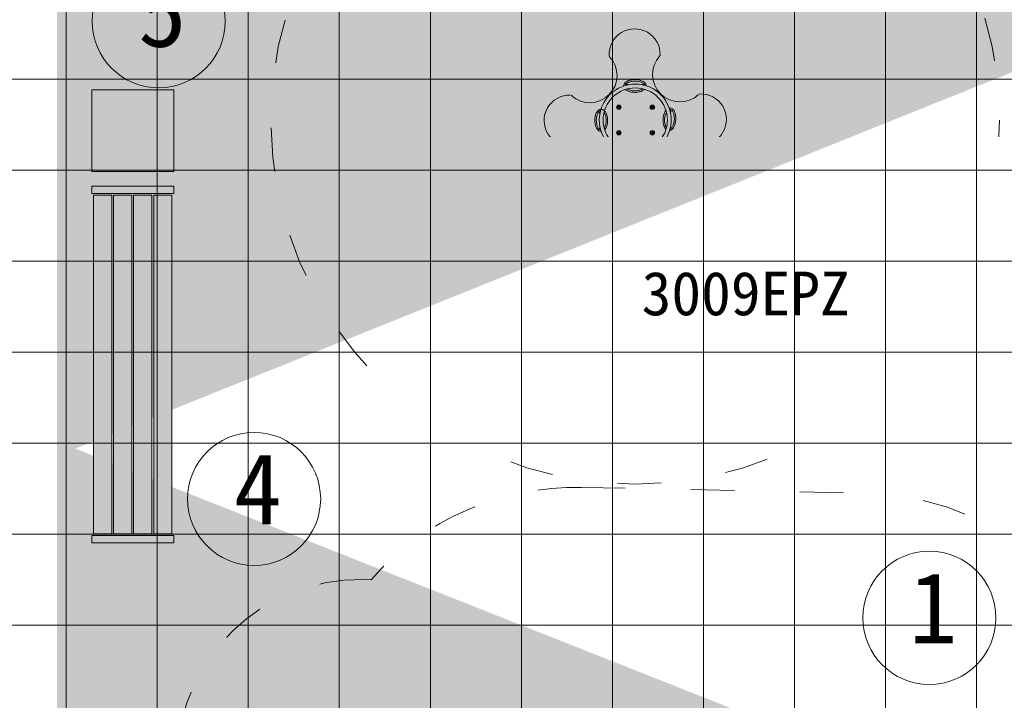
# Model space of a CAD drawing. Header units: feet. Extents: x 7493042 to 7493387, y 5986509 to 5986725.
# Tile 62 of 73: x 7493360.35 to 7493365.75, y 5986526.62 to 5986530.36. Entities that reach past the tile are written whole.
import ezdxf
from ezdxf.enums import TextEntityAlignment as Align

# ---------------------------------------------------------------- set-up
doc = ezdxf.new("R2010")
doc.units = ezdxf.units.FT
doc.header["$MEASUREMENT"] = 0
doc.linetypes.add('ACAD_ISO03W100', pattern=[30, 12, -18])
doc.layers.get('0').update_dxf_attribs({"color": 250, "linetype": 'CONTINUOUS', "lineweight": 100})
doc.layers.add('2D_OGOLNE', color=7, linetype='CONTINUOUS')
for name, color, linetype, lineweight in [('_k_kreskowanie', 250, 'CONTINUOUS', 5), ('_k_urzadzenia', 250, 'CONTINUOUS', 13), ('_k_widok', 7, 'CONTINUOUS', 18), ('_k_wymiar', 7, 'CONTINUOUS', 13), ('_k_ściany', 7, 'CONTINUOUS', 35)]:
    doc.layers.add(name, color=color, linetype=linetype, lineweight=lineweight)
doc.layers.add('_k_niewidoczna', color=72, linetype='CONTINUOUS', lineweight=9, plot=False)
doc.styles.add('BIKTC', font='bikromsw.shx', dxfattribs={"width": 0.8})
doc.styles.add('GENERATED_STYLE_1', font='MS Gothic.ttf')
doc.styles.add('SIMPLEXP', font='SIMPLEXP.SHX', dxfattribs={"width": 0.8, "height": 100})

# ---------------------------------------------------------------- blocks, each defined once
blk = doc.blocks.new('2123EPZ')
at = {"layer": '_k_widok', "linetype": 'ACAD_ISO03W100', "ltscale": 0.02}
blk.add_lwpolyline([(-3.064794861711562, -1.794999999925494, -0.2205930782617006), (-4.209800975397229, -1.263999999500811), (-4.25282537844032, -1.263999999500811, -0.4142135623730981), (-5.25282537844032, -0.2639999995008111), (-5.25282537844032, 0.2640000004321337, -0.414213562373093), (-4.25282537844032, 1.264000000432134), (-4.209800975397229, 1.264000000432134, -0.2205930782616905), (-3.064794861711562, 1.795000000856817), (-1.5, 1.795000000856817, -0.4142135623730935), (0, 0.2950000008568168), (0, -0.2949999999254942, -0.4142135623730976), (-1.5, -1.794999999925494)], format="xyb", close=True, dxfattribs=at)
blk = doc.blocks.new('3009EPZ')
at = {"layer": '_k_urzadzenia'}
for p, q in [((-2.093923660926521, 0.06866036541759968), (-2.09368911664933, 0.07211651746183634)), ((-2.09104781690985, 0.06672916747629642), (-2.093923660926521, 0.06866036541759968)), ((-2.09368911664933, 0.07211651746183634), (-2.090578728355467, 0.07364147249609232)), ((-2.08793742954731, 0.0682541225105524), (-2.09104781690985, 0.06672916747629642)), ((-2.090578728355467, 0.07364147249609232), (-2.087702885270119, 0.07171027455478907)), ((-2.087702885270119, 0.07171027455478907), (-2.08793742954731, 0.0682541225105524)), ((-1.909923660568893, 0.06866036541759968), (-1.909689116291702, 0.07211651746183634)), ((-1.907047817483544, 0.06672916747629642), (-1.909923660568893, 0.06866036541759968)), ((-1.909689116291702, 0.07211651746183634), (-1.906578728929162, 0.07364147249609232)), ((-1.903937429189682, 0.0682541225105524), (-1.907047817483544, 0.06672916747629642)), ((-1.906578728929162, 0.07364147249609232), (-1.903702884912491, 0.07171027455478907)), ((-1.903702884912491, 0.07171027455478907), (-1.903937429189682, 0.0682541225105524)), ((-2.093876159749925, -0.068196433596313), (-2.090943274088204, -0.0663530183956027)), ((-2.093746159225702, -0.07165809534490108), (-2.093876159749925, -0.068196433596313)), ((-2.090683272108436, -0.0732763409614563), (-2.093746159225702, -0.07165809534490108)), ((-2.090943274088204, -0.0663530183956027), (-2.087880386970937, -0.06797126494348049)), ((-2.087750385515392, -0.07143292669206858), (-2.090683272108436, -0.0732763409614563)), ((-2.087880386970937, -0.06797126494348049), (-2.087750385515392, -0.07143292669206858)), ((-1.909923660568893, -0.07133963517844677), (-1.909689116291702, -0.06788348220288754)), ((-1.907047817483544, -0.07327083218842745), (-1.909923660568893, -0.07133963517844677)), ((-1.909689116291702, -0.06788348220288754), (-1.906578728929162, -0.06635852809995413)), ((-1.903937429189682, -0.07174587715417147), (-1.907047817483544, -0.07327083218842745)), ((-1.906578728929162, -0.06635852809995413), (-1.903702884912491, -0.0682897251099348)), ((-1.903702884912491, -0.0682897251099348), (-1.903937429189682, -0.07174587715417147))]:
    blk.add_line(p, q, dxfattribs=at)
for centre, radius in [((-2.090813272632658, 0.07018532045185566), 0.01200000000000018), ((-2.090813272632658, 0.07018532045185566), 0.008750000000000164), ((-1.906813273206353, 0.07018532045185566), 0.01200000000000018), ((-1.906813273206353, 0.07018532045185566), 0.008750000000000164), ((-2.090813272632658, -0.06981468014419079), 0.01200000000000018), ((-2.090813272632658, -0.06981468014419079), 0.008749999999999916), ((-1.906813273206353, -0.06981468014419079), 0.01200000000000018), ((-1.906813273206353, -0.06981468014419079), 0.008750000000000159)]:
    blk.add_circle(centre, radius, dxfattribs=at)
for centre, radius, start, end in [((-2.003994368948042, 0.3606089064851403), 0.14, 358.5018315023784, 182.5689407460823), ((-2.25041377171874, 0.2451642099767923), 0.15, 227.8263626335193, 43.24440967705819), ((-2.133863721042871, 0.3547821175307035), 0.01000000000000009, 182.5689407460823, 223.2444096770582), ((-1.755460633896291, 0.2497893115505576), 0.1499999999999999, 137.8263626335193, 313.2444096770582), ((-1.874038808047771, 0.3572100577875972), 0.009999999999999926, 317.8263626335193, 358.5018315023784), ((-2.000624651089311, 0), 0.1974999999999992, 162.609615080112, 162.4645624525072), ((-2.000624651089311, 0), 0.1761999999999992, 162.6185073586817, 162.4559199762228), ((-2.044868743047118, 0.1864447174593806), 0.008750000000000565, 54.58752971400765, 152.1116543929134), ((-1.959872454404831, 0.1872389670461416), 0.008750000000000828, 28.95911792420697, 126.4832426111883), ((-2.361233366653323, -0.003369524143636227), 0.1400000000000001, 88.50183150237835, 272.5689407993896), ((-2.35783451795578, 0.1265860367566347), 0.009999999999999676, 47.82636263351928, 88.50183150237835), ((-1.645842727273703, 0.1332392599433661), 0.01000000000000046, 92.56894079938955, 133.2444096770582), ((-1.640015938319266, 0.003369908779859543), 0.14, 268.5018315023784, 92.56894079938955), ((-2.187863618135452, 0.04075219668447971), 0.00875000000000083, 118.959117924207, 216.4832425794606), ((-1.810622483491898, 0.04643253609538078), 0.00599999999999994, 329.0661974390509, 86.03674414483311), ((-1.814179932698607, 0.04424409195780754), 0.008750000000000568, 324.5875297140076, 62.11165439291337), ((-1.811255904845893, 0.04722328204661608), 0.005999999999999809, 343.0441225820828, 33.85298720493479), ((-2.187069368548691, -0.04424409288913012), 0.008750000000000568, 144.5875297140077, 242.1116543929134), ((-1.813385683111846, -0.04075219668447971), 0.00875000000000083, 298.959117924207, 36.48324257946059), ((-2.245788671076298, -0.2497889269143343), 0.15, 317.8263626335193, 133.2444096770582), ((-1.750835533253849, -0.2451638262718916), 0.1499999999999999, 47.82636263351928, 223.2444096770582), ((-2.355406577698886, -0.1332388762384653), 0.009999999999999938, 272.5689407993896, 313.2444096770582), ((-1.643414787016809, -0.1265856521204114), 0.00999999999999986, 227.8263626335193, 268.5018315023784), ((-2.041376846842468, -0.1872389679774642), 0.00875000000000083, 208.959117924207, 306.4832426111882), ((-1.956380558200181, -0.1864447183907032), 0.008750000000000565, 234.5875297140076, 332.1116543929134), ((-1.997254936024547, -0.3606085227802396), 0.14, 178.5018315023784, 2.568940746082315), ((-2.127210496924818, -0.3572096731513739), 0.009999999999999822, 137.8263626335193, 178.5018315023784), ((-1.867385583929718, -0.3547817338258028), 0.01000000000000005, 2.568940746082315, 43.24440967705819)]:
    blk.add_arc(centre, radius, start, end, dxfattribs=at)
for points, knots in [([(-2.003208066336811, 0.2220350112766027), (-2.012385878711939, 0.2218693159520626), (-2.021779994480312, 0.220608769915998), (-2.037943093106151, 0.2159761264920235), (-2.044570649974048, 0.2130524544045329), (-2.053463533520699, 0.2070930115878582), (-2.056705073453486, 0.2042919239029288), (-2.061116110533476, 0.1985867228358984), (-2.06259810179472, 0.1959368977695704), (-2.064172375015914, 0.1910380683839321), (-2.064528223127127, 0.1889630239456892), (-2.064568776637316, 0.1868619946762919)], [-19.30973616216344, -19.30973616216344, -19.30973616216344, -19.30973616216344, -16.09956291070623, -16.09956291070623, -13.39083569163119, -13.39083569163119, -11.64836070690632, -11.64836070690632, -10.38544253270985, -10.38544253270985, -9.499608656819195, -9.499608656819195, -9.499608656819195, -9.499608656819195]), ([(-2.002698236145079, 0.2219038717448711), (-2.002741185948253, 0.221928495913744), (-2.002786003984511, 0.2219499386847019), (-2.002952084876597, 0.2220145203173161), (-2.003079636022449, 0.2220373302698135), (-2.003208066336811, 0.2220350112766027)], [-0.05345438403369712, -0.05345438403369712, -0.05345438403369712, -0.05345438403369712, -0.03853525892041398, -0.03853525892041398, 0, 0, 0, 0]), ([(-2.002190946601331, 0.2220445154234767), (-2.002257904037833, 0.2220444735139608), (-2.002324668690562, 0.2220376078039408), (-2.002455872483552, 0.222010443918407), (-2.002519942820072, 0.2219902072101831), (-2.002621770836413, 0.2219462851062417), (-2.002660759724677, 0.2219262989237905), (-2.002698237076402, 0.2219038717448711)], [-0.159559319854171, -0.159559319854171, -0.159559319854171, -0.159559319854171, -0.1394608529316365, -0.1394608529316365, -0.1193410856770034, -0.1193410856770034, -0.1061739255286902, -0.1061739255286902, -0.1061739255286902, -0.1061739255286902]), ([(-1.940183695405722, 0.1880243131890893), (-1.940192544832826, 0.1882568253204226), (-1.940205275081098, 0.1884895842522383), (-1.940433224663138, 0.1916809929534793), (-1.941263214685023, 0.1945178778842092), (-1.944330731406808, 0.2006252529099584), (-1.946843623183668, 0.2036342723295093), (-1.954035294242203, 0.2100220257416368), (-1.959575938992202, 0.213241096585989), (-1.976581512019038, 0.2198937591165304), (-1.989233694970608, 0.2220527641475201), (-2.002190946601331, 0.2220445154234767)], [-9.330960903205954, -9.330960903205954, -9.330960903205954, -9.330960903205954, -9.233339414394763, -9.233339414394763, -7.993649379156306, -7.993649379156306, -6.382081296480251, -6.382081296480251, -3.992644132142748, -3.992644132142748, -0.100917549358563, -0.100917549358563, -0.100917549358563, -0.100917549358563]), ([(-2.055967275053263, 0.1895894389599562), (-2.055835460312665, 0.1901245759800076), (-2.055165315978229, 0.192286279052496), (-2.052990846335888, 0.1961130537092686), (-2.048169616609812, 0.200890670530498), (-2.039226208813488, 0.2066639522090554), (-2.024368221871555, 0.2119799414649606), (-2.010343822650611, 0.2136511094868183), (-2.00352378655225, 0.2138050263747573)], [3.273177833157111, 3.273177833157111, 3.273177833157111, 3.273177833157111, 3.337942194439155, 3.534291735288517, 3.730641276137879, 3.926990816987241, 4.319689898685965, 4.687228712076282, 4.687228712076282, 4.687228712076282, 4.687228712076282]), ([(-2.055102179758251, 0.1675668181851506), (-2.055068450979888, 0.167536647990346), (-2.055034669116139, 0.1675065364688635), (-2.050705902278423, 0.1636616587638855), (-2.045165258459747, 0.1604425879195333), (-2.028159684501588, 0.1537899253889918), (-2.015507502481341, 0.1516309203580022), (-2.002550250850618, 0.1516391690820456)], [-6.400904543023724, -6.400904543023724, -6.400904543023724, -6.400904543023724, -6.382081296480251, -6.382081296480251, -3.992644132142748, -3.992644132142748, -0.100917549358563, -0.100917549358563, -0.100917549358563, -0.100917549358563]), ([(-2.003019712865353, 0.1598618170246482), (-2.009841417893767, 0.1598882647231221), (-2.023894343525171, 0.1612971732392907), (-2.03773014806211, 0.1659575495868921), (-2.043951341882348, 0.16953294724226), (-2.045331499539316, 0.1704337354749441)], [1.595956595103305, 1.595956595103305, 1.595956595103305, 1.595956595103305, 1.963495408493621, 2.356194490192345, 2.480969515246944, 2.480969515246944, 2.480969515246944, 2.480969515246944]), ([(-2.00352378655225, 0.2138050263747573), (-2.003303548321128, 0.213809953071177), (-2.003084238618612, 0.2138572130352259), (-2.002790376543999, 0.2139871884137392), (-2.002703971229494, 0.2140360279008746), (-2.002625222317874, 0.2140912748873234)], [0, 0, 0, 0, 0.06608805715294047, 0.06608805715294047, 0.09662019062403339, 0.09662019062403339, 0.09662019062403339, 0.09662019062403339]), ([(-2.002625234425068, 0.2140912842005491), (-2.002588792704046, 0.2140667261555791), (-2.002551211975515, 0.214043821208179), (-2.002390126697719, 0.2139550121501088), (-2.002258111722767, 0.2139043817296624), (-2.001991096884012, 0.2138387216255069), (-2.001856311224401, 0.2138223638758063), (-2.001721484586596, 0.2138218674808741)], [0.1005208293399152, 0.1005208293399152, 0.1005208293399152, 0.1005208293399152, 0.1135817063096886, 0.1135817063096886, 0.1552017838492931, 0.1552017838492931, 0.1952191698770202, 0.1952191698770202, 0.1952191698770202, 0.1952191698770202]), ([(-2.001721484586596, 0.2138218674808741), (-1.994899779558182, 0.2137954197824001), (-1.980846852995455, 0.2123865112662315), (-1.965892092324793, 0.207349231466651), (-1.956842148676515, 0.2017441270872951), (-1.951932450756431, 0.197057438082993), (-1.949686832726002, 0.1932719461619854), (-1.948976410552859, 0.1911231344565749), (-1.948834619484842, 0.190590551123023)], [1.595956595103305, 1.595956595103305, 1.595956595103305, 1.595956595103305, 1.963495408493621, 2.356194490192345, 2.552544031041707, 2.748893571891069, 2.945243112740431, 3.010007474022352, 3.010007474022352, 3.010007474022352, 3.010007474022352]), ([(-2.001533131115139, 0.1516486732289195), (-1.99235531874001, 0.1518143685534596), (-1.982961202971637, 0.1530749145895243), (-1.966798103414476, 0.1577075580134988), (-1.960170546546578, 0.1606312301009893), (-1.952837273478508, 0.1655455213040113), (-1.950988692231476, 0.1669759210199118), (-1.949287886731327, 0.1685554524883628)], [-19.30973616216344, -19.30973616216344, -19.30973616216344, -19.30973616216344, -16.09956291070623, -16.09956291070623, -13.39083569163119, -13.39083569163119, -12.42900078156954, -12.42900078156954, -12.42900078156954, -12.42900078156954]), ([(-1.959110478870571, 0.1712394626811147), (-1.960473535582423, 0.1703130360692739), (-1.966626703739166, 0.1666219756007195), (-1.980372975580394, 0.1617037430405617), (-1.994397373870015, 0.1600325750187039), (-2.001217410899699, 0.159878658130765)], [3.802215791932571, 3.802215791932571, 3.802215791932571, 3.802215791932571, 3.926990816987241, 4.319689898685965, 4.687228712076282, 4.687228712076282, 4.687228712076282, 4.687228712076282]), ([(-2.002115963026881, 0.1595924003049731), (-2.002152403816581, 0.1596169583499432), (-2.002189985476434, 0.1596398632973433), (-2.002351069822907, 0.1597286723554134), (-2.002483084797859, 0.1597793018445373), (-2.002750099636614, 0.1598449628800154), (-2.002884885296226, 0.1598613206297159), (-2.003019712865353, 0.1598618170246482)], [0.1005208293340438, 0.1005208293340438, 0.1005208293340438, 0.1005208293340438, 0.1135817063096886, 0.1135817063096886, 0.1552017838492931, 0.1552017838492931, 0.1952191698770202, 0.1952191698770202, 0.1952191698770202, 0.1952191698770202]), ([(-2.002550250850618, 0.1516391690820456), (-2.002483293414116, 0.1516392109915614), (-2.002416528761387, 0.1516460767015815), (-2.002285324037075, 0.1516732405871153), (-2.002221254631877, 0.1516934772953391), (-2.002119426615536, 0.1517373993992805), (-2.00208043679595, 0.1517573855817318), (-2.002042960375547, 0.1517798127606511)], [-0.159559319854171, -0.159559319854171, -0.159559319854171, -0.159559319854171, -0.1394608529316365, -0.1394608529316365, -0.1193410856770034, -0.1193410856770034, -0.1061739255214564, -0.1061739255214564, -0.1061739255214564, -0.1061739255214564]), ([(-2.001217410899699, 0.159878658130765), (-2.001437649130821, 0.1598737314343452), (-2.001656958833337, 0.1598264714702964), (-2.00195082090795, 0.159696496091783), (-2.002037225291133, 0.1596476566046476), (-2.002115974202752, 0.1595924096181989)], [0, 0, 0, 0, 0.06608805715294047, 0.06608805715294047, 0.09662019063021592, 0.09662019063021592, 0.09662019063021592, 0.09662019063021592]), ([(-2.002042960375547, 0.1517798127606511), (-2.002000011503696, 0.1517551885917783), (-2.001955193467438, 0.1517337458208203), (-2.00178911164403, 0.1516691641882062), (-2.001661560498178, 0.1516463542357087), (-2.001533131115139, 0.1516486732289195)], [-0.05345438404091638, -0.05345438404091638, -0.05345438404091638, -0.05345438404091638, -0.03853525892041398, -0.03853525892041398, 0, 0, 0, 0]), ([(-2.1886489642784, 0.06044095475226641), (-2.188881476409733, 0.06043210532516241), (-2.189114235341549, 0.06041937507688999), (-2.19230564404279, 0.06019142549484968), (-2.19514252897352, 0.05936143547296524), (-2.201249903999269, 0.05629391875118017), (-2.20425892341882, 0.05378102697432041), (-2.210646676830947, 0.04658935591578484), (-2.2138657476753, 0.04104871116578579), (-2.220518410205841, 0.02404313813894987), (-2.222677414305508, 0.01139095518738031), (-2.222669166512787, -0.001566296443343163)], [-9.330960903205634, -9.330960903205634, -9.330960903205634, -9.330960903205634, -9.233339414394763, -9.233339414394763, -7.993649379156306, -7.993649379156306, -6.382081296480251, -6.382081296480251, -3.992644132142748, -3.992644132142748, -0.100917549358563, -0.100917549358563, -0.100917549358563, -0.100917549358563]), ([(-2.168778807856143, 0.05263667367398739), (-2.168778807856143, 0.05263667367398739), (-2.168840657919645, 0.05265613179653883), (-2.169107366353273, 0.05274004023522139), (-2.169312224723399, 0.0528044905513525), (-2.169792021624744, 0.0529554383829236), (-2.170111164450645, 0.05305584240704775), (-2.170870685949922, 0.05329479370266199), (-2.171311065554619, 0.05343334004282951), (-2.172197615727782, 0.05371225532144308), (-2.172725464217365, 0.05387831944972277), (-2.173862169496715, 0.05423593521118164), (-2.17447102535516, 0.05442748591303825), (-2.175629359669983, 0.05479190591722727), (-2.176285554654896, 0.05499834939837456), (-2.177626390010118, 0.05542018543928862), (-2.178311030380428, 0.05563557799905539), (-2.179564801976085, 0.05603002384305), (-2.180249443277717, 0.05624541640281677), (-2.181590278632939, 0.05666725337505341), (-2.182246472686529, 0.0568736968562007), (-2.183404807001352, 0.05723811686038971), (-2.184013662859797, 0.05742966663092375), (-2.185150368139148, 0.05778728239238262), (-2.18567821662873, 0.05795334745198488), (-2.186564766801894, 0.05823226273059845), (-2.187005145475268, 0.05837080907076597), (-2.187764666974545, 0.05860975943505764), (-2.188083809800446, 0.05871016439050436), (-2.188563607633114, 0.05886111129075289), (-2.188768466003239, 0.058925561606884), (-2.189035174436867, 0.05900947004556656), (-2.18909702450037, 0.059028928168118), (-2.18909702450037, 0.059028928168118)], [3.154451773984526, 3.154451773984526, 3.154451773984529, 3.154451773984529, 3.351604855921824, 3.351604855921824, 3.548757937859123, 3.548757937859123, 3.745911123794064, 3.745911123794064, 3.943064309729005, 3.943064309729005, 4.140217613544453, 4.140217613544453, 4.337370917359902, 4.337370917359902, 4.534524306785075, 4.534524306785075, 4.731677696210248, 4.731677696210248, 4.928831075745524, 4.928831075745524, 5.125984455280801, 5.125984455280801, 5.323137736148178, 5.323137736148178, 5.520291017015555, 5.520291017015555, 5.717444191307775, 5.717444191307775, 5.914597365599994, 5.914597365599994, 6.111750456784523, 6.111750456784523, 6.308903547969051, 6.308903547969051, 6.308903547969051, 6.308903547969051]), ([(-2.188946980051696, 0.05950588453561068), (-2.188946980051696, 0.05950588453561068), (-2.188885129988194, 0.05948642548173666), (-2.188618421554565, 0.0594025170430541), (-2.18841356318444, 0.05933806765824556), (-2.187933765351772, 0.05918711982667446), (-2.187614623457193, 0.05908671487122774), (-2.186855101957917, 0.05884776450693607), (-2.18641472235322, 0.05870921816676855), (-2.185528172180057, 0.05843030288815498), (-2.185000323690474, 0.05826423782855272), (-2.183863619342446, 0.05790662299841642), (-2.183254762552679, 0.05771507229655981), (-2.182096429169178, 0.0573506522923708), (-2.181440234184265, 0.05714420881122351), (-2.180099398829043, 0.05672237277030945), (-2.179414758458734, 0.05650698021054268), (-2.178160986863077, 0.05611253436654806), (-2.177476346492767, 0.05589714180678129), (-2.176135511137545, 0.05547530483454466), (-2.175479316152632, 0.05526886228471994), (-2.174320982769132, 0.05490444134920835), (-2.173712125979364, 0.05471289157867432), (-2.172575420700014, 0.05435527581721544), (-2.172047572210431, 0.05418921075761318), (-2.171161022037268, 0.05391029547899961), (-2.170720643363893, 0.05377174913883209), (-2.169961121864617, 0.05353279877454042), (-2.169641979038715, 0.0534323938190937), (-2.169162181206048, 0.05328144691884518), (-2.168957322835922, 0.05321699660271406), (-2.168690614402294, 0.05313308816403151), (-2.168628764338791, 0.05311363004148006), (-2.168628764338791, 0.05311363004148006)], [0, 0, 0, 0, 0.1971530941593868, 0.1971530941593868, 0.3943061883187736, 0.3943061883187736, 0.5914593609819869, 0.5914593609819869, 0.7886125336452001, 0.7886125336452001, 0.985765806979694, 0.985765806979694, 1.182919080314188, 1.182919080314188, 1.380072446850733, 1.380072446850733, 1.577225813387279, 1.577225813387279, 1.774379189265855, 1.774379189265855, 1.97153256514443, 1.97153256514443, 2.168685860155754, 2.168685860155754, 2.365839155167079, 2.365839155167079, 2.562992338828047, 2.562992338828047, 2.760145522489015, 2.760145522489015, 2.957298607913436, 2.957298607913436, 3.154451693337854, 3.154451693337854, 3.154451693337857, 3.154451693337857]), ([(-1.777788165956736, 0.002566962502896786), (-1.777362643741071, 0.01173640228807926), (-1.778015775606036, 0.02119218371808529), (-1.781598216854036, 0.0376200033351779), (-1.784089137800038, 0.04442203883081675), (-1.789463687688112, 0.05368014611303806), (-1.792050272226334, 0.05709529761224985), (-1.797459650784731, 0.06186448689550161), (-1.800008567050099, 0.06351400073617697), (-1.805389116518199, 0.06563415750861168), (-1.808081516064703, 0.06615678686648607), (-1.812044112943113, 0.06612952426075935), (-1.813236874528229, 0.06601781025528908), (-1.814411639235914, 0.06581013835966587)], [-19.30973616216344, -19.30973616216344, -19.30973616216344, -19.30973616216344, -16.09956291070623, -16.09956291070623, -13.39083569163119, -13.39083569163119, -11.64836070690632, -11.64836070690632, -10.38544253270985, -10.38544253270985, -9.233339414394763, -9.233339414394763, -8.729156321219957, -8.729156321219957, -8.729156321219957, -8.729156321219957]), ([(-1.811794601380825, 0.05787054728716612), (-1.811190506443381, 0.05792199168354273), (-1.808971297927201, 0.05795411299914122), (-1.805188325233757, 0.05702670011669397), (-1.800451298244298, 0.05391533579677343), (-1.795993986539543, 0.04879652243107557), (-1.790808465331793, 0.03949998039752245), (-1.786460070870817, 0.02433057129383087), (-1.785695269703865, 0.01022767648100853), (-1.78598075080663, 0.003411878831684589)], [3.068629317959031, 3.068629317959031, 3.068629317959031, 3.068629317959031, 3.141592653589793, 3.337942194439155, 3.534291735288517, 3.730641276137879, 3.926990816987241, 4.319689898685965, 4.687228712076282, 4.687228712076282, 4.687228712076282, 4.687228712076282]), ([(-2.214446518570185, -0.001096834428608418), (-2.214420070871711, 0.005724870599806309), (-2.213011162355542, 0.01977779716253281), (-2.207973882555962, 0.03473255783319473), (-2.202368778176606, 0.04378250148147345), (-2.197682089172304, 0.04869219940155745), (-2.193896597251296, 0.05093781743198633), (-2.191747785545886, 0.05164823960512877), (-2.191215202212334, 0.05179003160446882)], [1.595956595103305, 1.595956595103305, 1.595956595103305, 1.595956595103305, 1.963495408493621, 2.356194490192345, 2.552544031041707, 2.748893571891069, 2.945243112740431, 3.01000747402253, 3.01000747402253, 3.01000747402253, 3.01000747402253]), ([(-2.171864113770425, 0.04151417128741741), (-2.170937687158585, 0.04015111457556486), (-2.16724662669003, 0.03399794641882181), (-2.162328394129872, 0.02025167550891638), (-2.160657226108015, 0.006227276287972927), (-2.160503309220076, -0.0005927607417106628)], [3.802215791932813, 3.802215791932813, 3.802215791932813, 3.802215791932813, 3.926990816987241, 4.319689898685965, 4.687228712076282, 4.687228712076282, 4.687228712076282, 4.687228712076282]), ([(-2.15227332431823, -0.0009084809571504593), (-2.15243901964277, 0.00826933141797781), (-2.153699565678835, 0.01766344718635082), (-2.158332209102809, 0.03382654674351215), (-2.1612558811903, 0.04045410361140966), (-2.166170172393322, 0.04778737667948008), (-2.167600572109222, 0.04963595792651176), (-2.169180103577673, 0.05133676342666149)], [-19.30973616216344, -19.30973616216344, -19.30973616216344, -19.30973616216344, -16.09956291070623, -16.09956291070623, -13.39083569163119, -13.39083569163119, -12.42900078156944, -12.42900078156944, -12.42900078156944, -12.42900078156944]), ([(-1.848136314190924, 0.005427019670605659), (-1.848561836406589, -0.003742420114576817), (-1.847908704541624, -0.01319820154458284), (-1.844326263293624, -0.02962602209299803), (-1.841835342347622, -0.0364280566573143), (-1.836727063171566, -0.04522749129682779), (-1.834521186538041, -0.04823353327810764), (-1.831902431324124, -0.05078622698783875)], [-19.30973616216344, -19.30973616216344, -19.30973616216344, -19.30973616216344, -16.09956291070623, -16.09956291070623, -13.39083569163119, -13.39083569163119, -11.86888606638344, -11.86888606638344, -11.86888606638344, -11.86888606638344]), ([(-1.847972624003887, 0.005927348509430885), (-1.847999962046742, 0.005886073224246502), (-1.848024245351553, 0.005842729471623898), (-1.848099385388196, 0.00568115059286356), (-1.848130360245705, 0.005555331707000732), (-1.848136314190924, 0.005427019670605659)], [-0.053454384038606, -0.053454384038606, -0.053454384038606, -0.053454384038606, -0.03853525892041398, -0.03853525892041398, 0, 0, 0, 0]), ([(-1.84808031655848, 0.006442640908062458), (-1.84808458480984, 0.006375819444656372), (-1.84808203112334, 0.006308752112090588), (-1.848063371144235, 0.006176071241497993), (-1.848047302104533, 0.006110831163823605), (-1.848010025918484, 0.006006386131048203), (-1.847992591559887, 0.005966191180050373), (-1.847972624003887, 0.005927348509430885)], [-0.159559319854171, -0.159559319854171, -0.159559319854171, -0.159559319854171, -0.1394608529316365, -0.1394608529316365, -0.1193410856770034, -0.1193410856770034, -0.1061739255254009, -0.1061739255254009, -0.1061739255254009, -0.1061739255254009]), ([(-1.832718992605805, 0.05342291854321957), (-1.835239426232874, 0.05015710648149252), (-1.837509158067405, 0.04635425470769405), (-1.84428527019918, 0.03186047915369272), (-1.847254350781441, 0.01937354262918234), (-1.84808031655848, 0.006442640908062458)], [-5.604352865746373, -5.604352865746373, -5.604352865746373, -5.604352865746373, -3.992644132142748, -3.992644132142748, -0.100917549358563, -0.100917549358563, -0.100917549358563, -0.100917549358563]), ([(-1.829315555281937, -0.0412268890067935), (-1.829490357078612, -0.04098721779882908), (-1.831066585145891, -0.03876576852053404), (-1.835116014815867, -0.03150599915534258), (-1.839464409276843, -0.01633658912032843), (-1.840229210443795, -0.002233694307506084), (-1.83994372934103, 0.004582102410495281)], [3.706364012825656, 3.706364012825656, 3.706364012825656, 3.706364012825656, 3.730641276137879, 3.926990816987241, 4.319689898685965, 4.687228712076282, 4.687228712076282, 4.687228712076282, 4.687228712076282]), ([(-1.840171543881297, 0.00549721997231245), (-1.840144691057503, 0.005532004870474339), (-1.840119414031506, 0.005568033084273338), (-1.840020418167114, 0.005723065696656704), (-1.839961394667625, 0.005851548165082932), (-1.839878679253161, 0.006113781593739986), (-1.839853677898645, 0.006247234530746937), (-1.83984450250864, 0.006381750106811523)], [0.1005208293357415, 0.1005208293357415, 0.1005208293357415, 0.1005208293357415, 0.1135817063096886, 0.1135817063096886, 0.1552017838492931, 0.1552017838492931, 0.1952191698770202, 0.1952191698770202, 0.1952191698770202, 0.1952191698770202]), ([(-1.83994372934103, 0.004582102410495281), (-1.839934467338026, 0.004802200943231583), (-1.83996750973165, 0.005024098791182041), (-1.840078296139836, 0.005325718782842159), (-1.840121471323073, 0.005415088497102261), (-1.840171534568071, 0.005497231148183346)], [0, 0, 0, 0, 0.06608805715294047, 0.06608805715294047, 0.0966201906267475, 0.0966201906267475, 0.0966201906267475, 0.0966201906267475]), ([(-1.83984450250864, 0.006381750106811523), (-1.839378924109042, 0.01318759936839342), (-1.837114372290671, 0.02684226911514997), (-1.832497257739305, 0.03825881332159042), (-1.829761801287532, 0.04303915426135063)], [1.595956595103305, 1.595956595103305, 1.595956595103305, 1.595956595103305, 1.963495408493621, 2.341004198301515, 2.341004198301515, 2.341004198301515, 2.341004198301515]), ([(-1.811791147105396, -0.05786350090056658), (-1.809980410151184, -0.05756751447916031), (-1.808211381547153, -0.05704324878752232), (-1.802944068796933, -0.05480985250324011), (-1.799779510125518, -0.05249589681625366), (-1.792942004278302, -0.04573039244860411), (-1.789372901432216, -0.04040848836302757), (-1.78163920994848, -0.02386649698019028), (-1.778670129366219, -0.01137956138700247), (-1.77784416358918, 0.001551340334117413)], [-8.768922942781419, -8.768922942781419, -8.768922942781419, -8.768922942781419, -7.993649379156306, -7.993649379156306, -6.382081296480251, -6.382081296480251, -3.992644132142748, -3.992644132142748, -0.100917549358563, -0.100917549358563, -0.100917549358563, -0.100917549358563]), ([(-1.786079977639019, 0.001612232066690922), (-1.786545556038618, -0.005193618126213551), (-1.788856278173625, -0.01912668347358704), (-1.794845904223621, -0.03372611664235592), (-1.801022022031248, -0.04239642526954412), (-1.805393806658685, -0.04642211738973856), (-1.808126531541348, -0.0480216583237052), (-1.809173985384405, -0.04850914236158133)], [1.595956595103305, 1.595956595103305, 1.595956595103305, 1.595956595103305, 1.963495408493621, 2.356194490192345, 2.552544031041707, 2.748893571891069, 2.871949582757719, 2.871949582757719, 2.871949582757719, 2.871949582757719]), ([(-1.785752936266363, 0.00249676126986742), (-1.785779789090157, 0.002461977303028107), (-1.785805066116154, 0.002425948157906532), (-1.785904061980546, 0.002270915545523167), (-1.785963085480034, 0.002142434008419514), (-1.786045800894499, 0.001880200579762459), (-1.786070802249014, 0.001746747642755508), (-1.786079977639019, 0.001612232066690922)], [0.1005208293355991, 0.1005208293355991, 0.1005208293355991, 0.1005208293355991, 0.1135817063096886, 0.1135817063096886, 0.1552017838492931, 0.1552017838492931, 0.1952191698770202, 0.1952191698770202, 0.1952191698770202, 0.1952191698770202]), ([(-1.78598075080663, 0.003411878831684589), (-1.785990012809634, 0.003191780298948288), (-1.785956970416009, 0.002969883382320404), (-1.785846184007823, 0.002668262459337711), (-1.785803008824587, 0.00257889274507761), (-1.785752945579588, 0.002496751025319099)], [0, 0, 0, 0, 0.06608805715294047, 0.06608805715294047, 0.09662019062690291, 0.09662019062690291, 0.09662019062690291, 0.09662019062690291]), ([(-1.777951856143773, 0.002066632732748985), (-1.777924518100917, 0.002107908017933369), (-1.777900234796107, 0.002151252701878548), (-1.777825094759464, 0.002312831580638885), (-1.777794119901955, 0.002438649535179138), (-1.777788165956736, 0.002566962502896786)], [-0.05345438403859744, -0.05345438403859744, -0.05345438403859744, -0.05345438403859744, -0.03853525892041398, -0.03853525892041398, 0, 0, 0, 0]), ([(-1.77784416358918, 0.001551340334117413), (-1.77783989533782, 0.001618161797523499), (-1.777842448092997, 0.001685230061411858), (-1.777861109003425, 0.001817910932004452), (-1.777877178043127, 0.001883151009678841), (-1.777914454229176, 0.001987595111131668), (-1.777931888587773, 0.002027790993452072), (-1.777951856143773, 0.00206663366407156)], [-0.159559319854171, -0.159559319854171, -0.159559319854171, -0.159559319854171, -0.1394608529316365, -0.1394608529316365, -0.1193410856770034, -0.1193410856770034, -0.1061739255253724, -0.1061739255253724, -0.1061739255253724, -0.1061739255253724]), ([(-2.222669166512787, -0.001566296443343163), (-2.222669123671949, -0.001633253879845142), (-2.222662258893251, -0.001700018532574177), (-2.222635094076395, -0.001831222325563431), (-2.222614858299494, -0.001895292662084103), (-2.222570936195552, -0.001997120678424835), (-2.222550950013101, -0.002036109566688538), (-2.222528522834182, -0.002073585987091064)], [-0.159559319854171, -0.159559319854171, -0.159559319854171, -0.159559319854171, -0.1394608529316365, -0.1394608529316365, -0.1193410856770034, -0.1193410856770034, -0.1061739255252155, -0.1061739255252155, -0.1061739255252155, -0.1061739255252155]), ([(-2.222528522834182, -0.002073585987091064), (-2.222553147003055, -0.002116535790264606), (-2.222574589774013, -0.002161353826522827), (-2.222639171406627, -0.002327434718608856), (-2.222661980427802, -0.002454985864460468), (-2.222659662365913, -0.002583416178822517)], [-0.05345438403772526, -0.05345438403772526, -0.05345438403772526, -0.05345438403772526, -0.03853525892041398, -0.03853525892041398, 0, 0, 0, 0]), ([(-2.222659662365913, -0.002583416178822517), (-2.222493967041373, -0.01176122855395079), (-2.221233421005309, -0.0211553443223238), (-2.216600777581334, -0.03731844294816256), (-2.213677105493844, -0.04394599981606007), (-2.207717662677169, -0.05283888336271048), (-2.204916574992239, -0.05608042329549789), (-2.199211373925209, -0.0604914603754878), (-2.196561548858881, -0.06197345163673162), (-2.191662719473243, -0.06354772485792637), (-2.189587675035, -0.06390357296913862), (-2.187486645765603, -0.06394412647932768)], [-19.30973616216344, -19.30973616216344, -19.30973616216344, -19.30973616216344, -16.09956291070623, -16.09956291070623, -13.39083569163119, -13.39083569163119, -11.64836070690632, -11.64836070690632, -10.38544253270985, -10.38544253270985, -9.499608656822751, -9.499608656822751, -9.499608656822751, -9.499608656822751]), ([(-2.21471593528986, -0.00200058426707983), (-2.21469137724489, -0.001964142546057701), (-2.21466847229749, -0.001926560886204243), (-2.214579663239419, -0.001765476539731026), (-2.214529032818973, -0.001633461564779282), (-2.214463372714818, -0.001366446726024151), (-2.214447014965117, -0.001231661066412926), (-2.214446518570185, -0.001096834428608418)], [0.1005208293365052, 0.1005208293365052, 0.1005208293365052, 0.1005208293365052, 0.1135817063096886, 0.1135817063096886, 0.1552017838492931, 0.1552017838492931, 0.1952191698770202, 0.1952191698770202, 0.1952191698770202, 0.1952191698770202]), ([(-2.214429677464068, -0.002899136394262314), (-2.214434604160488, -0.00267889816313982), (-2.214481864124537, -0.002459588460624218), (-2.21461183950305, -0.002165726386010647), (-2.214660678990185, -0.002079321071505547), (-2.214715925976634, -0.00200057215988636)], [0, 0, 0, 0, 0.06608805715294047, 0.06608805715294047, 0.09662019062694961, 0.09662019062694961, 0.09662019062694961, 0.09662019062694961]), ([(-2.190214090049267, -0.05534262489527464), (-2.190749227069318, -0.05521081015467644), (-2.192910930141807, -0.05454066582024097), (-2.196737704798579, -0.05236619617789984), (-2.201515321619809, -0.04754496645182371), (-2.207288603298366, -0.03860155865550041), (-2.212604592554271, -0.02374357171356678), (-2.214275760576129, -0.00971917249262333), (-2.214429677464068, -0.002899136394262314)], [3.273177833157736, 3.273177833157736, 3.273177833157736, 3.273177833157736, 3.337942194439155, 3.534291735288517, 3.730641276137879, 3.926990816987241, 4.319689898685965, 4.687228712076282, 4.687228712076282, 4.687228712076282, 4.687228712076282]), ([(-2.160486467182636, -0.002395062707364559), (-2.160512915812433, -0.00921676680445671), (-2.161921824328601, -0.02326969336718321), (-2.166582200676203, -0.03710549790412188), (-2.170157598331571, -0.04332669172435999), (-2.171058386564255, -0.04470684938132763)], [1.595956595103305, 1.595956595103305, 1.595956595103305, 1.595956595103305, 1.963495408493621, 2.356194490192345, 2.480969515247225, 2.480969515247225, 2.480969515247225, 2.480969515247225]), ([(-2.168191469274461, -0.05447752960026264), (-2.168161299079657, -0.05444380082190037), (-2.168131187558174, -0.05441001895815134), (-2.164286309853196, -0.05008125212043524), (-2.161067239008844, -0.04454060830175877), (-2.154414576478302, -0.02753503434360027), (-2.152255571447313, -0.01488285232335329), (-2.152263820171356, -0.001925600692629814)], [-6.400904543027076, -6.400904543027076, -6.400904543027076, -6.400904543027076, -6.382081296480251, -6.382081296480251, -3.992644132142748, -3.992644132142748, -0.100917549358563, -0.100917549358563, -0.100917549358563, -0.100917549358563]), ([(-2.160503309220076, -0.0005927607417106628), (-2.160498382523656, -0.0008129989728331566), (-2.160451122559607, -0.001032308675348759), (-2.160321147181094, -0.00132617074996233), (-2.160272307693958, -0.001412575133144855), (-2.16021706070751, -0.001491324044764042)], [0, 0, 0, 0, 0.06608805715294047, 0.06608805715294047, 0.0966201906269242, 0.0966201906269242, 0.0966201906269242, 0.0966201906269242]), ([(-2.160217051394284, -0.001491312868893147), (-2.160241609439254, -0.001527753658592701), (-2.160264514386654, -0.001565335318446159), (-2.160353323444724, -0.001726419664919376), (-2.160403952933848, -0.00185843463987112), (-2.160469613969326, -0.002125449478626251), (-2.160485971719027, -0.002260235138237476), (-2.160486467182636, -0.002395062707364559)], [0.1005208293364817, 0.1005208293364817, 0.1005208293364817, 0.1005208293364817, 0.1135817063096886, 0.1135817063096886, 0.1552017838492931, 0.1552017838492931, 0.1952191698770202, 0.1952191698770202, 0.1952191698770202, 0.1952191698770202]), ([(-2.152404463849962, -0.001418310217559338), (-2.152379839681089, -0.00137536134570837), (-2.152358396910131, -0.00133054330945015), (-2.152293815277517, -0.001164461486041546), (-2.152271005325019, -0.001036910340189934), (-2.15227332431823, -0.0009084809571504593)], [-0.05345438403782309, -0.05345438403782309, -0.05345438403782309, -0.05345438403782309, -0.03853525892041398, -0.03853525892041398, 0, 0, 0, 0]), ([(-2.152263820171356, -0.001925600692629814), (-2.152263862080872, -0.001858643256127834), (-2.152270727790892, -0.0017918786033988), (-2.152297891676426, -0.001660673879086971), (-2.15231812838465, -0.001596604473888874), (-2.152362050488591, -0.001494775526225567), (-2.152382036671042, -0.001455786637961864), (-2.152404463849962, -0.001418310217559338)], [-0.159559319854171, -0.159559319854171, -0.159559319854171, -0.159559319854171, -0.1394608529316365, -0.1394608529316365, -0.1193410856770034, -0.1193410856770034, -0.1061739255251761, -0.1061739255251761, -0.1061739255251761, -0.1061739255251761]), ([(-1.99971617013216, -0.1516486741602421), (-2.008893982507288, -0.1518143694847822), (-2.018288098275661, -0.1530749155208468), (-2.034451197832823, -0.1577075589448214), (-2.04107875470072, -0.1606312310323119), (-2.048412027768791, -0.1655455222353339), (-2.050260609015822, -0.1669759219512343), (-2.051961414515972, -0.1685554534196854)], [-19.30973616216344, -19.30973616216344, -19.30973616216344, -19.30973616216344, -16.09956291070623, -16.09956291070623, -13.39083569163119, -13.39083569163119, -12.42900078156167, -12.42900078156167, -12.42900078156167, -12.42900078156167]), ([(-2.042138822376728, -0.1712394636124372), (-2.040775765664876, -0.1703130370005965), (-2.034622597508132, -0.166621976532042), (-2.020876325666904, -0.1617037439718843), (-2.006851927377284, -0.1600325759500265), (-2.0000318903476, -0.1598786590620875)], [3.802215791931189, 3.802215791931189, 3.802215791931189, 3.802215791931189, 3.926990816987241, 4.319689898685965, 4.687228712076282, 4.687228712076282, 4.687228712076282, 4.687228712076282]), ([(-2.0000318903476, -0.1598786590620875), (-1.999811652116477, -0.1598737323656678), (-1.999592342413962, -0.159826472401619), (-1.999298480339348, -0.1596964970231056), (-1.999212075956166, -0.1596476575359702), (-1.999133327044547, -0.1595924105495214)], [0, 0, 0, 0, 0.06608805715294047, 0.06608805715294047, 0.0966201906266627, 0.0966201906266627, 0.0966201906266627, 0.0966201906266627]), ([(-1.999206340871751, -0.1517798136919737), (-1.999249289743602, -0.1517551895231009), (-1.99929410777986, -0.1517337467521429), (-1.999460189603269, -0.1516691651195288), (-1.999587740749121, -0.1516463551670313), (-1.99971617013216, -0.1516486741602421)], [-0.05345438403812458, -0.05345438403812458, -0.05345438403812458, -0.05345438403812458, -0.03853525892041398, -0.03853525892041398, 0, 0, 0, 0]), ([(-1.998699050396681, -0.1516391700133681), (-1.998766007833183, -0.151639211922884), (-1.998832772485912, -0.1516460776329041), (-1.998963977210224, -0.1516732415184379), (-1.999028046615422, -0.1516934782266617), (-1.999129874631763, -0.1517374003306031), (-1.999168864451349, -0.1517573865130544), (-1.999206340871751, -0.1517798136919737)], [-0.159559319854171, -0.159559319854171, -0.159559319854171, -0.159559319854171, -0.1394608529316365, -0.1394608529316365, -0.1193410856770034, -0.1193410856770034, -0.1061739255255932, -0.1061739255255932, -0.1061739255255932, -0.1061739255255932]), ([(-1.999133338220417, -0.1595924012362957), (-1.999096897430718, -0.1596169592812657), (-1.999059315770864, -0.1596398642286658), (-1.998898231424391, -0.159728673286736), (-1.99876621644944, -0.1597793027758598), (-1.998499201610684, -0.1598449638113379), (-1.998364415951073, -0.1598613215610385), (-1.998229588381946, -0.1598618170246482)], [0.1005208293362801, 0.1005208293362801, 0.1005208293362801, 0.1005208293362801, 0.1135817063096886, 0.1135817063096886, 0.1552017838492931, 0.1552017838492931, 0.1952191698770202, 0.1952191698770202, 0.1952191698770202, 0.1952191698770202]), ([(-1.946147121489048, -0.1675668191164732), (-1.94618085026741, -0.167536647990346), (-1.946214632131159, -0.1675065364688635), (-1.950543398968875, -0.1636616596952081), (-1.956084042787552, -0.1604425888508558), (-1.97308961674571, -0.1537899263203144), (-1.985741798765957, -0.1516309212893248), (-1.998699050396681, -0.1516391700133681)], [-6.400904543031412, -6.400904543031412, -6.400904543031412, -6.400904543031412, -6.382081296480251, -6.382081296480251, -3.992644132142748, -3.992644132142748, -0.100917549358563, -0.100917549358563, -0.100917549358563, -0.100917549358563]), ([(-1.998229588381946, -0.1598618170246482), (-1.991407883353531, -0.1598882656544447), (-1.977354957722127, -0.1612971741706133), (-1.963519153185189, -0.1659575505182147), (-1.957297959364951, -0.1695329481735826), (-1.955917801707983, -0.1704337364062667)], [1.595956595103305, 1.595956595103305, 1.595956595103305, 1.595956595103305, 1.963495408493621, 2.356194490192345, 2.480969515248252, 2.480969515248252, 2.480969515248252, 2.480969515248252]), ([(-2.061065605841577, -0.1880243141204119), (-2.061056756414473, -0.1882568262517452), (-2.061044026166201, -0.1884895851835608), (-2.06081607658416, -0.1916809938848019), (-2.059986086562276, -0.1945178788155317), (-2.056918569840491, -0.2006252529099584), (-2.054405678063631, -0.2036342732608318), (-2.047214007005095, -0.2100220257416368), (-2.041673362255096, -0.2132410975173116), (-2.024667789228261, -0.219893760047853), (-2.012015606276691, -0.2220527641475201), (-1.999058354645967, -0.2220445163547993)], [-9.33096090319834, -9.33096090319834, -9.33096090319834, -9.33096090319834, -9.233339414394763, -9.233339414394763, -7.993649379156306, -7.993649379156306, -6.382081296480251, -6.382081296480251, -3.992644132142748, -3.992644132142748, -0.100917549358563, -0.100917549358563, -0.100917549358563, -0.100917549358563]), ([(-1.999527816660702, -0.2138218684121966), (-2.006349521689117, -0.2137954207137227), (-2.020402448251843, -0.2123865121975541), (-2.035357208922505, -0.2073492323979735), (-2.044407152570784, -0.2017441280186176), (-2.049316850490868, -0.1970574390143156), (-2.051562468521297, -0.193271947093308), (-2.052272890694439, -0.1911231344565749), (-2.052414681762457, -0.1905905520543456)], [1.595956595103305, 1.595956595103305, 1.595956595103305, 1.595956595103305, 1.963495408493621, 2.356194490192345, 2.552544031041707, 2.748893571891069, 2.945243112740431, 3.010007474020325, 3.010007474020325, 3.010007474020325, 3.010007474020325]), ([(-1.998624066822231, -0.2140912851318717), (-1.998660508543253, -0.2140667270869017), (-1.998698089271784, -0.2140438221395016), (-1.99885917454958, -0.2139550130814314), (-1.998991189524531, -0.213904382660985), (-1.999258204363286, -0.2138387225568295), (-1.999392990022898, -0.2138223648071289), (-1.999527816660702, -0.2138218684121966)], [0.1005208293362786, 0.1005208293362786, 0.1005208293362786, 0.1005208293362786, 0.1135817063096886, 0.1135817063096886, 0.1552017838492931, 0.1552017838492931, 0.1952191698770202, 0.1952191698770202, 0.1952191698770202, 0.1952191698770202]), ([(-1.997725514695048, -0.2138050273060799), (-1.997945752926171, -0.2138099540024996), (-1.998165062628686, -0.2138572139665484), (-1.9984589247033, -0.2139871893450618), (-1.998545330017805, -0.2140360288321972), (-1.998624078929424, -0.214091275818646)], [0, 0, 0, 0, 0.06608805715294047, 0.06608805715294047, 0.09662019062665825, 0.09662019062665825, 0.09662019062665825, 0.09662019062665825]), ([(-1.998041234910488, -0.2220350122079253), (-1.98886342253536, -0.2218693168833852), (-1.979469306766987, -0.2206087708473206), (-1.963306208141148, -0.215976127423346), (-1.956678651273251, -0.2130524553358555), (-1.9477857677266, -0.2070930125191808), (-1.944544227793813, -0.2042919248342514), (-1.940133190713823, -0.198586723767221), (-1.938651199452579, -0.1959368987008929), (-1.937076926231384, -0.1910380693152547), (-1.936721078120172, -0.1889630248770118), (-1.936680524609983, -0.1868619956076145)], [-19.30973616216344, -19.30973616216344, -19.30973616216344, -19.30973616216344, -16.09956291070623, -16.09956291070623, -13.39083569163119, -13.39083569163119, -11.64836070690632, -11.64836070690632, -10.38544253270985, -10.38544253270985, -9.499608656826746, -9.499608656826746, -9.499608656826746, -9.499608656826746]), ([(-1.945282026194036, -0.1895894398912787), (-1.945413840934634, -0.1901245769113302), (-1.94608398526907, -0.1922862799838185), (-1.948258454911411, -0.1961130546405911), (-1.953079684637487, -0.2008906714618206), (-1.96202309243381, -0.206663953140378), (-1.976881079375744, -0.2119799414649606), (-1.990905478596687, -0.2136511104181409), (-1.997725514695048, -0.2138050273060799)], [3.273177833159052, 3.273177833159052, 3.273177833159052, 3.273177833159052, 3.337942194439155, 3.534291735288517, 3.730641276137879, 3.926990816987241, 4.319689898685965, 4.687228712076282, 4.687228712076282, 4.687228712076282, 4.687228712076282]), ([(-1.999058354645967, -0.2220445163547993), (-1.998991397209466, -0.2220444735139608), (-1.998924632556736, -0.2220376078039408), (-1.998793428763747, -0.222010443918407), (-1.998729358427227, -0.2219902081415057), (-1.998627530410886, -0.2219462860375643), (-1.998588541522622, -0.221926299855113), (-1.998551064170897, -0.2219038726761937)], [-0.159559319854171, -0.159559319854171, -0.159559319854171, -0.159559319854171, -0.1394608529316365, -0.1394608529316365, -0.1193410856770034, -0.1193410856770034, -0.1061739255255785, -0.1061739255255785, -0.1061739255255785, -0.1061739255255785]), ([(-1.99855106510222, -0.2219038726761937), (-1.998508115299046, -0.2219284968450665), (-1.998463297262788, -0.2219499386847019), (-1.998297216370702, -0.2220145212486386), (-1.99816966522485, -0.2220373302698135), (-1.998041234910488, -0.2220350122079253)], [-0.05345438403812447, -0.05345438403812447, -0.05345438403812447, -0.05345438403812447, -0.03853525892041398, -0.03853525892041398, 0, 0, 0, 0])]:
    blk.add_open_spline(points, degree=3, knots=knots, dxfattribs=at)
blk.add_open_spline([(-2.171279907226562, 0.05342367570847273), (-2.171583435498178, 0.0537011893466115), (-2.171891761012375, 0.05397302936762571), (-2.17220492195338, 0.05423877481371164)], degree=3, dxfattribs=at)
at = {"layer": '_k_widok', "linetype": 'ACAD_ISO03W100', "ltscale": 0.02}
blk.add_circle((-2.000624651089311, 0), 2.000624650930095, dxfattribs=at)
at = {"layer": '_k_niewidoczna', "color": 1, "lineweight": 20, "insert": (-3.165554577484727, -0.2128368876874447), "char_height": 0.24, "width": 11.63444291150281, "attachment_point": 1, "line_spacing_factor": 1.55, "style": 'GENERATED_STYLE_1', "bg_fill": 2}
blk.add_mtext('\\A1;{\\f@MS Gothic|b0|i0|c238|p49;\\C256;\\P\\pi-0.24,l0.24,t0.24,1.2;^I^I3009EPZ\\P\\pi-0.96,l0.96,t0.96,1.2;^I}', dxfattribs=at)
blk = doc.blocks.new('ławka+kosz')
at = {"layer": '2D_OGOLNE', "linetype": 'Continuous', "lineweight": 0}
for points in [[(7.275957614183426e-12, 2490.000000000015), (450, 2490.000000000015), (450, 2040), (2.182787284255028e-11, 2040)], [(109.9999999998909, 50), (109.99999999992, 1910), (9.999999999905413, 1910), (9.999999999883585, 49.99999999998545)], [(219.99999999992, 1909.999999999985), (219.9999999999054, 49.99999999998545), (119.9999999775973, 50), (119.9999999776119, 1910)], [(329.9999999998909, 50), (329.99999999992, 1909.999999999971), (229.99999999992, 1910), (229.9999999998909, 49.9999999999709)], [(439.9999999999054, 1909.999999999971), (439.9999999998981, 49.99999999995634), (339.9999999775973, 49.9999999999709), (339.9999999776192, 1909.999999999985)]]:
    blk.add_hatch(color=255, dxfattribs=at).paths.add_polyline_path(points)
at = {"layer": '_k_urzadzenia'}
for p, q in [((7.275957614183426e-12, 2490.000000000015), (450.0000000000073, 2490.000000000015)), ((7.275957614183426e-12, 2040), (7.275957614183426e-12, 2490.000000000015)), ((450.0000000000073, 2490.000000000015), (450.0000000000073, 2040)), ((450.0000000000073, 2040), (7.275957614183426e-12, 2040)), ((2.182787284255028e-11, 1920), (2.182787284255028e-11, 1959.999999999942)), ((2.182787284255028e-11, 1959.999999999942), (450.0000000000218, 1959.999999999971)), ((450.0000000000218, 1959.999999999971), (450.0000000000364, 1919.999999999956)), ((450.0000000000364, 1919.999999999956), (2.182787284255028e-11, 1920)), ((109.99999999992, 1910), (9.999999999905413, 1910)), ((9.999999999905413, 1910), (9.999999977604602, 50)), ((109.9999999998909, 50), (109.99999999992, 1910)), ((219.99999999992, 1909.999999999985), (119.99999999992, 1909.999999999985)), ((119.99999999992, 1909.999999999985), (119.9999999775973, 50)), ((219.9999999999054, 49.99999999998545), (219.99999999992, 1909.999999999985)), ((329.99999999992, 1909.999999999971), (229.99999999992, 1910)), ((229.99999999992, 1910), (229.9999999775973, 49.99999999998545)), ((329.9999999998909, 50), (329.99999999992, 1909.999999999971)), ((439.9999999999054, 1909.999999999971), (339.9999999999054, 1909.999999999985)), ((339.9999999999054, 1909.999999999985), (339.9999999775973, 49.9999999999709)), ((439.9999999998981, 49.99999999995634), (439.9999999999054, 1909.999999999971)), ((0, 0), (7.275957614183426e-12, 39.99999999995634)), ((7.275957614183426e-12, 39.99999999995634), (450, 39.9999999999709)), ((450.0000000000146, -4.365574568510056e-11), (0, 0)), ((9.999999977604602, 50), (109.9999999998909, 50)), ((119.9999999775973, 50), (219.9999999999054, 49.99999999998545)), ((229.9999999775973, 49.99999999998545), (329.9999999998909, 50)), ((339.9999999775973, 49.9999999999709), (439.9999999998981, 49.99999999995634)), ((450, 39.9999999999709), (450.0000000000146, -4.365574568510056e-11))]:
    blk.add_line(p, q, dxfattribs=at)
blk = doc.blocks.new('Txtzbrn')
at = {"ltscale": 5}
blk.add_circle((-7.672889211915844, 8.138084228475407), 3.111111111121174, dxfattribs=at)
at = {"color": 3, "style": 'BIKTC', "width": 0.8}
blk.add_attdef('Z4', (-37.08212750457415, -0.299651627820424), '', height=2.488888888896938, dxfattribs=at)
at = {"color": 4, "style": 'SIMPLEXP', "width": 0.8}
blk.add_attdef('Z1', text='', height=2.500000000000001, dxfattribs=at).set_placement((-18.63501772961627, -0.299651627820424), align=Align.RIGHT)
for tag, p in [('Z2', (-16.35472782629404, -0.299651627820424)), ('Z3', (-7.324408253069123, -0.299651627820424))]:
    blk.add_attdef(tag, p, '', height=2.500000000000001, dxfattribs=at)
at = {"color": 7, "style": 'SIMPLEXP', "width": 0.8}
blk.add_attdef('Z5', (1.860740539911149, -0.3176809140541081), '', height=2, dxfattribs=at)
blk = doc.blocks.new('siatka_1')
at = {"layer": '_k_kreskowanie', "color": 250}
for p, q in [((7500229.402377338, 5968339.539885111), (7500229.402377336, 5968351.739885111)), ((7500229.902377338, 5968339.539885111), (7500229.902377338, 5968351.739885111)), ((7500230.402377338, 5968339.539885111), (7500230.402377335, 5968351.739885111)), ((7500230.902377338, 5968339.539885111), (7500230.902377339, 5968351.739885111)), ((7500231.402377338, 5968339.539885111), (7500231.402377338, 5968351.739885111)), ((7500231.902377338, 5968339.539885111), (7500231.902377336, 5968351.739885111)), ((7500232.402377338, 5968339.539885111), (7500232.402377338, 5968351.739885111)), ((7500226.202377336, 5968345.739885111), (7500236.402377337, 5968345.739885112)), ((7500226.202377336, 5968345.239885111), (7500236.402377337, 5968345.239885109)), ((7500226.202377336, 5968344.739885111), (7500236.402377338, 5968344.739885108)), ((7500226.202377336, 5968344.239885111), (7500236.402377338, 5968344.239885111)), ((7500226.202377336, 5968343.739885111), (7500236.402377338, 5968343.739885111)), ((7500226.202377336, 5968343.239885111), (7500236.402377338, 5968343.239885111)), ((7500226.202377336, 5968342.739885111), (7500236.402377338, 5968342.739885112)), ((7500226.202377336, 5968342.239885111), (7500236.402377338, 5968342.239885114)), ((7500226.202377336, 5968341.739885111), (7500236.402377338, 5968341.73988511)), ((7500226.202377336, 5968341.239885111), (7500236.402377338, 5968341.239885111)), ((7500226.202377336, 5968340.739885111), (7500236.402377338, 5968340.73988511))]:
    blk.add_line(p, q, dxfattribs=at)

msp = doc.modelspace()

# ---------------------------------------------------------------- block references
at = {"layer": '_k_wymiar'}
ref = msp.add_blockref('Txtzbrn', (7493362.012350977, 5986529.391921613), dxfattribs=dict(at, xscale=0.1175223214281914, yscale=0.1175223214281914, zscale=0.1175223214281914))
ref.add_attrib('Z4', '5', dxfattribs={"layer": '_k_ściany', "height": 0.3900000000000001, "style": 'GENERATED_STYLE_1'}).set_placement((7493360.998251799, 5986530.09101496), align=Align.BOTTOM_LEFT)
at = {"layer": '_k_wymiar', "rotation": 358.818977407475}
msp.add_blockref('2123EPZ', (7493366.459337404, 5986525.929319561), dxfattribs=at)

# ---------------------------------------------------------------- next in the draw order: block references
at = {"xscale": 0.001, "yscale": 0.001, "zscale": 0.001}
msp.add_blockref('ławka+kosz', (7493360.743103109, 5986527.482242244), dxfattribs=at)
at = {"layer": '_k_wymiar'}
msp.add_blockref('3009EPZ', (7493365.728075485, 5986529.805697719), dxfattribs=at)
ref = msp.add_blockref('Txtzbrn', (7493366.244263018, 5986526.113949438), dxfattribs=dict(at, xscale=0.1175223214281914, yscale=0.1175223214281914, zscale=0.1175223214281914))
ref.add_attrib('Z4', '1', dxfattribs={"layer": '_k_ściany', "height": 0.3900000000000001, "style": 'GENERATED_STYLE_1'}).set_placement((7493365.230163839, 5986526.813042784), align=Align.BOTTOM_LEFT)

# ---------------------------------------------------------------- next in the draw order: linework, layer by layer
at = {"layer": '_k_ściany', "color": 142, "ltscale": 0.8, "const_width": 0.1}
msp.add_lwpolyline([(7493360.602213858, 5986532.029695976), (7493370.602213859, 5986532.029695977), (7493370.602213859, 5986524.029695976), (7493360.602213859, 5986524.029695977)], close=True, dxfattribs=at)

# ---------------------------------------------------------------- next in the draw order: block references
at = {"layer": '_k_kreskowanie', "rotation": 270}
msp.add_blockref('siatka_1', (1525019.862328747, 13486759.43207332), dxfattribs=at)
at = {"layer": '_k_wymiar'}
ref = msp.add_blockref('Txtzbrn', (7493362.536129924, 5986526.767463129), dxfattribs=dict(at, xscale=0.1175223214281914, yscale=0.1175223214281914, zscale=0.1175223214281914))
ref.add_attrib('Z4', '4', dxfattribs={"layer": '_k_ściany', "height": 0.3900000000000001, "style": 'GENERATED_STYLE_1'}).set_placement((7493361.522030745, 5986527.466556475), align=Align.BOTTOM_LEFT)

doc.saveas('drawing.dxf')
